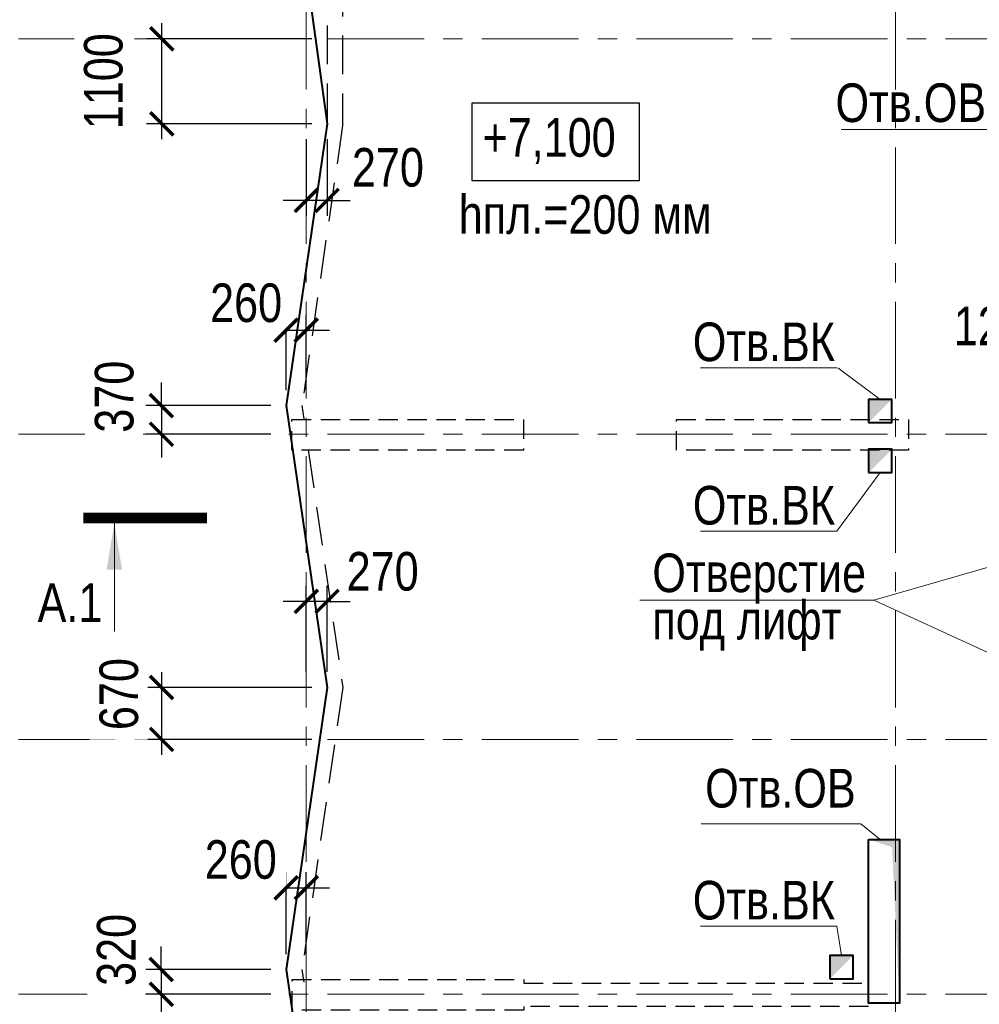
# Model space of a CAD drawing. Header units: inches. Extents: x -21855 to 99316, y -31809 to 52191.
# Tile 7 of 18: x -3710 to 8713, y 13750 to 26497. Entities that reach past the tile are written whole.
import ezdxf
from ezdxf.enums import TextEntityAlignment as Align
from ezdxf.xclip import XClip

# ---------------------------------------------------------------- set-up
doc = ezdxf.new("R2010")
doc.units = ezdxf.units.IN
doc.header["$LTSCALE"] = 1000
doc.header["$MEASUREMENT"] = 0
doc.header["$XCLIPFRAME"] = 0
doc.linetypes.add('HIDDEN', pattern=[0.375, 0.25, -0.125])
doc.linetypes.add('Оси_(М1_200)_Секция_1_КР$0$CENTER', pattern=[2, 1.25, -0.25, 0.25, -0.25])
doc.layers.add('xref', color=7, linetype='Continuous')
for name, color, linetype, lineweight in [('Несущие_констр 1  этажа  (М1_200)_КР_изм$0$СК-040-С(тены)', 12, 'HIDDEN', 30), ('Несущие_констр 1  этажа  (М1_200)_КР_изм$0$СК-043-С-ПИЛОНЫ', 5, 'HIDDEN', 30), ('Оси_(М1_200)_Секция_1_КР$0$СК-100-О(си)', 7, 'Оси_(М1_200)_Секция_1_КР$0$CENTER', 15), ('СК-050-П(литы перекрытия)', 12, 'Continuous', 40), ('СК-051-1-П-ОТВЕРСТИЯ ОВ ДУ', 5, 'Continuous', 40), ('СК-051-2-П-ОТВЕРСТИЯ ВК', 1, 'Continuous', 40), ('СК-051-4-П-ОТВЕРСТИЯ ЭО', 2, 'Continuous', 40), ('СК-052-П-БАЛКИ', 1, 'HIDDEN', 30), ('СК-300-Р(азмеры)_ПЛИТЫ', 7, 'Continuous', 20), ('СК-400-Т(екст)', 7, 'Continuous', 20), ('СК-440-Т-СТЕНЫ', 7, 'Continuous', 20), ('СК-500-С(ечения)', 5, 'Continuous', 40)]:
    doc.layers.add(name, color=color, linetype=linetype, lineweight=lineweight)
doc.styles.add('ARIAL_annotative', font='arial.ttf', dxfattribs={"width": 0.8, "height": 2.5})
doc.styles.add('RUSS', font='arial.ttf', dxfattribs={"width": 0.8})
doc.dimstyles.new('100-200', dxfattribs={"dimscale": 0, "dimtxt": 500, "dimasz": 300, "dimexe": 200, "dimexo": 200, "dimgap": 200, "dimtad": 1, "dimdec": 0, "dimzin": 0, "dimdsep": 46, "dimtxsty": 'RUSS', "dimblk": 'ARCHTICK', "dimcen": 0.096, "dimdle": 200, "dimclrd": 7, "dimclre": 7, "dimclrt": 256, "dimadec": 0, "dimazin": 0, "dimtfac": 1, "dimtdec": 0, "dimtmove": 2, "dimatfit": 3, "dimldrblk": 'OBLIQUE', "dimfxl": 1, "dimtfill": 1, "dimtolj": 1, "dimtzin": 0, "dimarcsym": 0})

# ---------------------------------------------------------------- blocks, each defined once
blk = doc.blocks.new('A$Ce3788d07')
at = {"layer": 'СК-400-Т(екст)', "lineweight": 25}
blk.add_lwpolyline([(170, 882), (2342, 882), (2342, 1884), (170, 1884)], close=True, dxfattribs=at)
at = {"layer": 'СК-440-Т-СТЕНЫ', "char_height": 500, "attachment_point": 1, "style": 'RUSS'}
for s, insert, width in [('+7,100', (308, 1689), 1885.44), ('hпл.=200 мм', (0, 691), 3213.77)]:
    blk.add_mtext(s, dxfattribs=dict(at, insert=insert, width=width))
blk = doc.blocks.new('Оси_(М1_200)_Секция_1_КР')
at = {"layer": 'Оси_(М1_200)_Секция_1_КР$0$СК-100-О(си)', "linetype": 'Оси_(М1_200)_Секция_1_КР$0$CENTER'}
for p, q in [((0, 46844.3), (0, -22870.3)), ((7630.3, 46844.3), (7630.3, -22870.3)), ((-5725.7, 26250), (23184.8, 26250)), ((-5725.7, 21130), (23184.8, 21130)), ((-5725.7, 17180.2), (23184.8, 17180.2)), ((-5725.7, 13880.3), (23184.8, 13880.3))]:
    blk.add_line(p, q, dxfattribs=at)
blk = doc.blocks.new('Несущие_констр 1  этажа  (М1_200)_КР_изм$0$A$C18abd0ee-2эт')
at = {"layer": 'Несущие_констр 1  этажа  (М1_200)_КР_изм$0$СК-040-С(тены)'}
blk.add_lwpolyline([(-17301, 13810), (-12840, 13810), (-12840, 13510), (-17301, 13510)], dxfattribs=at)
at = {"layer": 'Несущие_констр 1  этажа  (М1_200)_КР_изм$0$СК-043-С-ПИЛОНЫ'}
for points in [[(-17307, 21110), (-17307, 20710), (-20307, 20710), (-20307, 21110)], [(-12324, 21110), (-12324, 20710), (-15324, 20710), (-15324, 21110)]]:
    blk.add_lwpolyline(points, close=True, dxfattribs=at)
blk.add_lwpolyline([(-17301, 13510), (-17301, 13460), (-20301, 13460), (-20301, 13860), (-17301, 13860), (-17301, 13810)], dxfattribs=at)
blk = doc.blocks.new('Несущие_констр 1  этажа  (М1_200)_КР_изм$0$A$C2d0dcff5-2эт.')
blk.add_blockref('Несущие_констр 1  этажа  (М1_200)_КР_изм$0$A$C18abd0ee-2эт', (20120, 220))
blk = doc.blocks.new('Несущие_констр 1  этажа  (М1_200)_КР_изм', base_point=(-7173396, 6306783))
at = {"layer": 'Несущие_констр 1  этажа  (М1_200)_КР_изм$0$СК-040-С(тены)'}
blk.add_blockref('Несущие_констр 1  этажа  (М1_200)_КР_изм$0$A$C2d0dcff5-2эт.', (-7152666, 6319322), dxfattribs=at)
blk = doc.blocks.new('_ArchTick')
at = {"color": 0, "linetype": 'ByBlock', "const_width": 0.15}
blk.add_lwpolyline([(-0.5, -0.5), (0.5, 0.5)], dxfattribs=at)
blk = doc.blocks.new('*D221')
at = {"layer": 'Defpoints', "color": 0, "transparency": 16777216}
for p in [(-258, 14200), (-1877, 13880), (-258, 13880)]:
    blk.add_point(p, dxfattribs=at)
at = {"layer": 'СК-300-Р(азмеры)_ПЛИТЫ', "color": 7, "lineweight": -2, "transparency": 16777216}
for p, q in [((-1877, 14200), (-1877, 14500)), ((-458, 14200), (-2077, 14200)), ((-1877, 14200), (-1877, 13880)), ((-458, 13880), (-2077, 13880)), ((-1877, 13880), (-1877, 13580))]:
    blk.add_line(p, q, dxfattribs=at)
at = {"layer": 'СК-300-Р(азмеры)_ПЛИТЫ', "transparency": 16777216, "insert": (-2457, 14454), "char_height": 500, "attachment_point": 5, "rotation": 90, "style": 'RUSS', "bg_fill": 3, "box_fill_scale": 1.25, "bg_fill_color": 256, "bg_fill_true_color": 13158600, "bg_fill_transparency": 0}
blk.add_mtext('\\A1;320', dxfattribs=at)
at = {"layer": 'СК-300-Р(азмеры)_ПЛИТЫ', "color": 7, "lineweight": -2, "transparency": 16777216, "xscale": 300, "yscale": 300, "zscale": 300}
for p, rotation in [((-1877, 14200), 270), ((-1877, 13880), 90)]:
    blk.add_blockref('_ArchTick', p, dxfattribs=dict(at, rotation=rotation))
blk = doc.blocks.new('_Oblique')
at = {"color": 0, "linetype": 'ByBlock', "lineweight": -2}
blk.add_line((-0.5, -0.5), (0.5, 0.5), dxfattribs=at)
blk = doc.blocks.new('*D222')
at = {"layer": 'Defpoints', "color": 0, "transparency": 16777216}
for p in [(0, 15259), (-260, 14199), (0, 14199)]:
    blk.add_point(p, dxfattribs=at)
at = {"layer": 'СК-300-Р(азмеры)_ПЛИТЫ', "color": 7, "lineweight": -2, "transparency": 16777216}
for p, q in [((-260, 14399), (-260, 15459)), ((0, 14399), (0, 15459)), ((-260, 15259), (-560, 15259)), ((0, 15259), (300, 15259))]:
    blk.add_line(p, q, dxfattribs=at)
at = {"layer": 'СК-300-Р(азмеры)_ПЛИТЫ', "color": 7, "lineweight": -2, "transparency": 16777216, "xscale": 300, "yscale": 300, "zscale": 300, "rotation": 180}
blk.add_blockref('_ArchTick', (0, 15259), dxfattribs=at)
at = {"layer": 'СК-300-Р(азмеры)_ПЛИТЫ', "transparency": 16777216, "insert": (-848, 15621), "char_height": 500, "attachment_point": 5, "style": 'RUSS', "bg_fill": 3, "box_fill_scale": 1.25, "bg_fill_color": 256, "bg_fill_true_color": 13158600, "bg_fill_transparency": 0}
blk.add_mtext('\\A1;260', dxfattribs=at)
at = {"layer": 'СК-300-Р(азмеры)_ПЛИТЫ', "color": 7, "lineweight": -2, "transparency": 16777216}
blk.add_line((-260, 15259), (0, 15259), dxfattribs=at)
at = {"layer": 'СК-300-Р(азмеры)_ПЛИТЫ', "color": 7, "lineweight": -2, "transparency": 16777216, "xscale": 300, "yscale": 300, "zscale": 300}
blk.add_blockref('_ArchTick', (-260, 15259), dxfattribs=at)
blk = doc.blocks.new('*D223')
at = {"layer": 'Defpoints', "color": 0, "transparency": 16777216}
for p in [(272, 17850), (-1874, 17180), (272, 17180)]:
    blk.add_point(p, dxfattribs=at)
at = {"layer": 'СК-300-Р(азмеры)_ПЛИТЫ', "color": 7, "lineweight": -2, "transparency": 16777216}
for p, q in [((-1874, 18050), (-1874, 16980)), ((72, 17850), (-2074, 17850)), ((72, 17180), (-2074, 17180))]:
    blk.add_line(p, q, dxfattribs=at)
at = {"layer": 'СК-300-Р(азмеры)_ПЛИТЫ', "transparency": 16777216, "insert": (-2424, 17766), "char_height": 500, "attachment_point": 5, "rotation": 90, "style": 'RUSS', "bg_fill": 3, "box_fill_scale": 1.25, "bg_fill_color": 256, "bg_fill_true_color": 13158600, "bg_fill_transparency": 0}
blk.add_mtext('\\A1;670', dxfattribs=at)
at = {"layer": 'СК-300-Р(азмеры)_ПЛИТЫ', "color": 7, "lineweight": -2, "transparency": 16777216, "xscale": 300, "yscale": 300, "zscale": 300}
for p, rotation in [((-1874, 17850), 90), ((-1874, 17180), 270)]:
    blk.add_blockref('_ArchTick', p, dxfattribs=dict(at, rotation=rotation))
blk = doc.blocks.new('*D224')
at = {"layer": 'Defpoints', "color": 0, "transparency": 16777216}
for p in [(0, 18966), (0, 17850), (270, 17852)]:
    blk.add_point(p, dxfattribs=at)
at = {"layer": 'СК-300-Р(азмеры)_ПЛИТЫ', "color": 7, "lineweight": -2, "transparency": 16777216}
for p, q in [((0, 18050), (0, 19166)), ((270, 18052), (270, 19166)), ((0, 18966), (-300, 18966)), ((270, 18966), (0, 18966)), ((270, 18966), (570, 18966))]:
    blk.add_line(p, q, dxfattribs=at)
at = {"layer": 'СК-300-Р(азмеры)_ПЛИТЫ', "color": 7, "lineweight": -2, "transparency": 16777216, "xscale": 300, "yscale": 300, "zscale": 300}
blk.add_blockref('_ArchTick', (0, 18966), dxfattribs=at)
at = {"layer": 'СК-300-Р(азмеры)_ПЛИТЫ', "transparency": 16777216, "insert": (989, 19352), "char_height": 500, "attachment_point": 5, "style": 'RUSS', "bg_fill": 3, "box_fill_scale": 1.25, "bg_fill_color": 256, "bg_fill_true_color": 13158600, "bg_fill_transparency": 0}
blk.add_mtext('\\A1;270', dxfattribs=at)
at = {"layer": 'СК-300-Р(азмеры)_ПЛИТЫ', "color": 7, "lineweight": -2, "transparency": 16777216, "xscale": 300, "yscale": 300, "zscale": 300, "rotation": 180}
blk.add_blockref('_ArchTick', (270, 18966), dxfattribs=at)
blk = doc.blocks.new('*D225')
at = {"layer": 'Defpoints', "color": 0, "transparency": 16777216}
for p in [(-258, 21500), (-1875, 21130), (-258, 21130)]:
    blk.add_point(p, dxfattribs=at)
at = {"layer": 'СК-300-Р(азмеры)_ПЛИТЫ', "color": 7, "lineweight": -2, "transparency": 16777216}
for p, q in [((-1875, 21500), (-1875, 21800)), ((-458, 21500), (-2075, 21500)), ((-1875, 21500), (-1875, 21130)), ((-458, 21130), (-2075, 21130)), ((-1875, 21130), (-1875, 20830))]:
    blk.add_line(p, q, dxfattribs=at)
at = {"layer": 'СК-300-Р(азмеры)_ПЛИТЫ', "transparency": 16777216, "insert": (-2484, 21616), "char_height": 500, "attachment_point": 5, "rotation": 90, "style": 'RUSS', "bg_fill": 3, "box_fill_scale": 1.25, "bg_fill_color": 256, "bg_fill_true_color": 13158600, "bg_fill_transparency": 0}
blk.add_mtext('\\A1;370', dxfattribs=at)
at = {"layer": 'СК-300-Р(азмеры)_ПЛИТЫ', "color": 7, "lineweight": -2, "transparency": 16777216, "xscale": 300, "yscale": 300, "zscale": 300}
for p, rotation in [((-1875, 21500), 270), ((-1875, 21130), 90)]:
    blk.add_blockref('_ArchTick', p, dxfattribs=dict(at, rotation=rotation))
blk = doc.blocks.new('*D226')
at = {"layer": 'Defpoints', "color": 0, "transparency": 16777216}
for p in [(0, 22478), (-260, 21500), (0, 21500)]:
    blk.add_point(p, dxfattribs=at)
at = {"layer": 'СК-300-Р(азмеры)_ПЛИТЫ', "color": 7, "lineweight": -2, "transparency": 16777216}
for p, q in [((-260, 21700), (-260, 22678)), ((0, 21700), (0, 22678)), ((-260, 22478), (-560, 22478)), ((0, 22478), (300, 22478))]:
    blk.add_line(p, q, dxfattribs=at)
at = {"layer": 'СК-300-Р(азмеры)_ПЛИТЫ', "transparency": 16777216, "insert": (-779, 22829), "char_height": 500, "attachment_point": 5, "style": 'RUSS', "bg_fill": 3, "box_fill_scale": 1.25, "bg_fill_color": 256, "bg_fill_true_color": 13158600, "bg_fill_transparency": 0}
blk.add_mtext('\\A1;260', dxfattribs=at)
at = {"layer": 'СК-300-Р(азмеры)_ПЛИТЫ', "color": 7, "lineweight": -2, "transparency": 16777216}
blk.add_line((-260, 22478), (0, 22478), dxfattribs=at)
at = {"layer": 'СК-300-Р(азмеры)_ПЛИТЫ', "color": 7, "lineweight": -2, "transparency": 16777216, "xscale": 300, "yscale": 300, "zscale": 300}
blk.add_blockref('_ArchTick', (-260, 22478), dxfattribs=at)
at = {"layer": 'СК-300-Р(азмеры)_ПЛИТЫ', "color": 7, "lineweight": -2, "transparency": 16777216, "xscale": 300, "yscale": 300, "zscale": 300, "rotation": 180}
blk.add_blockref('_ArchTick', (0, 22478), dxfattribs=at)
blk = doc.blocks.new('*D227')
at = {"layer": 'Defpoints', "color": 0, "transparency": 16777216}
for p in [(-1870, 26250), (271, 26250), (271, 25150)]:
    blk.add_point(p, dxfattribs=at)
at = {"layer": 'СК-300-Р(азмеры)_ПЛИТЫ', "color": 7, "lineweight": -2, "transparency": 16777216}
for p, q in [((-1870, 24950), (-1870, 26450)), ((71, 26250), (-2070, 26250)), ((71, 25150), (-2070, 25150))]:
    blk.add_line(p, q, dxfattribs=at)
at = {"layer": 'СК-300-Р(азмеры)_ПЛИТЫ', "color": 7, "lineweight": -2, "transparency": 16777216, "xscale": 300, "yscale": 300, "zscale": 300}
for p, rotation in [((-1870, 26250), 90), ((-1870, 25150), 270)]:
    blk.add_blockref('_ArchTick', p, dxfattribs=dict(at, rotation=rotation))
at = {"layer": 'СК-300-Р(азмеры)_ПЛИТЫ', "transparency": 16777216, "insert": (-2625, 25700), "char_height": 500, "attachment_point": 5, "rotation": 90, "style": 'RUSS', "bg_fill": 3, "box_fill_scale": 1.25, "bg_fill_color": 256, "bg_fill_true_color": 13158600, "bg_fill_transparency": 0}
blk.add_mtext('\\A1;1100', dxfattribs=at)
blk = doc.blocks.new('*D228')
at = {"layer": 'Defpoints', "color": 0, "transparency": 16777216}
for p in [(0, 25150), (270, 25150), (0, 24158)]:
    blk.add_point(p, dxfattribs=at)
at = {"layer": 'СК-300-Р(азмеры)_ПЛИТЫ', "color": 7, "lineweight": -2, "transparency": 16777216}
for p, q in [((0, 24950), (0, 23958)), ((270, 24950), (270, 23958)), ((0, 24158), (-300, 24158)), ((270, 24158), (0, 24158)), ((270, 24158), (570, 24158))]:
    blk.add_line(p, q, dxfattribs=at)
at = {"layer": 'СК-300-Р(азмеры)_ПЛИТЫ', "color": 7, "lineweight": -2, "transparency": 16777216, "xscale": 300, "yscale": 300, "zscale": 300}
blk.add_blockref('_ArchTick', (0, 24158), dxfattribs=at)
at = {"layer": 'СК-300-Р(азмеры)_ПЛИТЫ', "transparency": 16777216, "insert": (1057, 24582), "char_height": 500, "attachment_point": 5, "style": 'RUSS', "bg_fill": 3, "box_fill_scale": 1.25, "bg_fill_color": 256, "bg_fill_true_color": 13158600, "bg_fill_transparency": 0}
blk.add_mtext('\\A1;270', dxfattribs=at)
at = {"layer": 'СК-300-Р(азмеры)_ПЛИТЫ', "color": 7, "lineweight": -2, "transparency": 16777216, "xscale": 300, "yscale": 300, "zscale": 300, "rotation": 180}
blk.add_blockref('_ArchTick', (270, 24158), dxfattribs=at)
blk = doc.blocks.new('*D120')
at = {"layer": 'Defpoints', "color": 0, "transparency": 16777216}
for p in [(-7141146, 6341440), (-7143035, 6340835), (-7141146, 6340585)]:
    blk.add_point(p, dxfattribs=at)
at = {"layer": 'СК-300-Р(азмеры)_ПЛИТЫ', "color": 7, "lineweight": -2, "transparency": 16777216}
for p, q in [((-7143035, 6341035), (-7143035, 6341640)), ((-7141146, 6340785), (-7141146, 6341640)), ((-7143235, 6341440), (-7140946, 6341440))]:
    blk.add_line(p, q, dxfattribs=at)
at = {"layer": 'СК-300-Р(азмеры)_ПЛИТЫ', "color": 7, "lineweight": -2, "transparency": 16777216, "xscale": 300, "yscale": 300, "zscale": 300, "rotation": 180}
blk.add_blockref('_ArchTick', (-7143035, 6341440), dxfattribs=at)
at = {"layer": 'СК-300-Р(азмеры)_ПЛИТЫ', "color": 7, "lineweight": -2, "transparency": 16777216, "xscale": 300, "yscale": 300, "zscale": 300}
blk.add_blockref('_ArchTick', (-7141146, 6341440), dxfattribs=at)
at = {"layer": 'СК-300-Р(азмеры)_ПЛИТЫ', "transparency": 16777216, "insert": (-7142091, 6341895), "char_height": 500, "attachment_point": 5, "style": 'RUSS'}
blk.add_mtext('\\A1;1890', dxfattribs=at)
blk = doc.blocks.new('*D121')
at = {"layer": 'Defpoints', "color": 0, "transparency": 16777216}
for p in [(-7143160, 6341440), (-7143160, 6341440), (-7143035, 6340835)]:
    blk.add_point(p, dxfattribs=at)
at = {"layer": 'СК-300-Р(азмеры)_ПЛИТЫ', "color": 7, "lineweight": -2, "transparency": 16777216}
for p, q in [((-7143035, 6341035), (-7143035, 6341640)), ((-7143160, 6341440), (-7143460, 6341440)), ((-7143035, 6341440), (-7143160, 6341440)), ((-7143035, 6341440), (-7142735, 6341440))]:
    blk.add_line(p, q, dxfattribs=at)
at = {"layer": 'СК-300-Р(азмеры)_ПЛИТЫ', "color": 7, "lineweight": -2, "transparency": 16777216, "xscale": 300, "yscale": 300, "zscale": 300}
blk.add_blockref('_ArchTick', (-7143160, 6341440), dxfattribs=at)
at = {"layer": 'СК-300-Р(азмеры)_ПЛИТЫ', "color": 7, "lineweight": -2, "transparency": 16777216, "xscale": 300, "yscale": 300, "zscale": 300, "rotation": 180}
blk.add_blockref('_ArchTick', (-7143035, 6341440), dxfattribs=at)
at = {"layer": 'СК-300-Р(азмеры)_ПЛИТЫ', "transparency": 16777216, "insert": (-7143817, 6341866), "char_height": 500, "attachment_point": 5, "style": 'RUSS'}
blk.add_mtext('\\A1;125', dxfattribs=at)
blk = doc.blocks.new('*D122')
at = {"layer": 'Defpoints', "color": 0, "transparency": 16777216}
for p in [(-7141145, 6338485), (-7140895, 6336635), (-7139872, 6336635)]:
    blk.add_point(p, dxfattribs=at)
at = {"layer": 'СК-300-Р(азмеры)_ПЛИТЫ', "color": 7, "lineweight": -2, "transparency": 16777216}
for p, q in [((-7139872, 6338685), (-7139872, 6336435)), ((-7140945, 6338485), (-7139672, 6338485)), ((-7140695, 6336635), (-7139672, 6336635))]:
    blk.add_line(p, q, dxfattribs=at)
at = {"layer": 'СК-300-Р(азмеры)_ПЛИТЫ', "color": 7, "lineweight": -2, "transparency": 16777216, "xscale": 300, "yscale": 300, "zscale": 300}
for p, rotation in [((-7139872, 6338485), 90), ((-7139872, 6336635), 270)]:
    blk.add_blockref('_ArchTick', p, dxfattribs=dict(at, rotation=rotation))
at = {"layer": 'СК-300-Р(азмеры)_ПЛИТЫ', "transparency": 16777216, "insert": (-7140328, 6337560), "char_height": 500, "attachment_point": 5, "rotation": 90, "style": 'RUSS'}
blk.add_mtext('\\A1;1850', dxfattribs=at)
blk = doc.blocks.new('*D123')
at = {"layer": 'Defpoints', "color": 0, "transparency": 16777216}
for p in [(-7141145, 6338735), (-7139872, 6338735), (-7141146, 6338485)]:
    blk.add_point(p, dxfattribs=at)
at = {"layer": 'СК-300-Р(азмеры)_ПЛИТЫ', "color": 7, "lineweight": -2, "transparency": 16777216}
for p, q in [((-7139872, 6338735), (-7139872, 6339035)), ((-7140945, 6338735), (-7139672, 6338735)), ((-7139872, 6338485), (-7139872, 6338735)), ((-7140946, 6338485), (-7139672, 6338485)), ((-7139872, 6338485), (-7139872, 6338185))]:
    blk.add_line(p, q, dxfattribs=at)
at = {"layer": 'СК-300-Р(азмеры)_ПЛИТЫ', "color": 7, "lineweight": -2, "transparency": 16777216, "xscale": 300, "yscale": 300, "zscale": 300}
for p, rotation in [((-7139872, 6338735), 270), ((-7139872, 6338485), 90)]:
    blk.add_blockref('_ArchTick', p, dxfattribs=dict(at, rotation=rotation))
at = {"layer": 'СК-300-Р(азмеры)_ПЛИТЫ', "transparency": 16777216, "insert": (-7139224, 6338594), "char_height": 500, "attachment_point": 5, "rotation": 90, "style": 'RUSS'}
blk.add_mtext('\\A1;250', dxfattribs=at)
blk = doc.blocks.new('*D124')
at = {"layer": 'Defpoints', "color": 0, "transparency": 16777216}
for p in [(-7141145, 6340585), (-7141145, 6338735), (-7139872, 6338735)]:
    blk.add_point(p, dxfattribs=at)
at = {"layer": 'СК-300-Р(азмеры)_ПЛИТЫ', "color": 7, "lineweight": -2, "transparency": 16777216}
for p, q in [((-7139872, 6340785), (-7139872, 6338535)), ((-7140945, 6340585), (-7139672, 6340585)), ((-7140945, 6338735), (-7139672, 6338735))]:
    blk.add_line(p, q, dxfattribs=at)
at = {"layer": 'СК-300-Р(азмеры)_ПЛИТЫ', "color": 7, "lineweight": -2, "transparency": 16777216, "xscale": 300, "yscale": 300, "zscale": 300}
for p, rotation in [((-7139872, 6340585), 90), ((-7139872, 6338735), 270)]:
    blk.add_blockref('_ArchTick', p, dxfattribs=dict(at, rotation=rotation))
at = {"layer": 'СК-300-Р(азмеры)_ПЛИТЫ', "transparency": 16777216, "insert": (-7140328, 6339660), "char_height": 500, "attachment_point": 5, "rotation": 90, "style": 'RUSS'}
blk.add_mtext('\\A1;1850', dxfattribs=at)
blk = doc.blocks.new('*D125')
at = {"layer": 'Defpoints', "color": 0, "transparency": 16777216}
for p in [(-7140895, 6336635), (-7139872, 6336510), (-7139872, 6336510)]:
    blk.add_point(p, dxfattribs=at)
at = {"layer": 'СК-300-Р(азмеры)_ПЛИТЫ', "color": 7, "lineweight": -2, "transparency": 16777216}
for p, q in [((-7139872, 6336635), (-7139872, 6336935)), ((-7140695, 6336635), (-7139672, 6336635)), ((-7139872, 6336635), (-7139872, 6336510)), ((-7139872, 6336510), (-7139872, 6336210))]:
    blk.add_line(p, q, dxfattribs=at)
at = {"layer": 'СК-300-Р(азмеры)_ПЛИТЫ', "color": 7, "lineweight": -2, "transparency": 16777216, "xscale": 300, "yscale": 300, "zscale": 300}
for p, rotation in [((-7139872, 6336635), 270), ((-7139872, 6336510), 90)]:
    blk.add_blockref('_ArchTick', p, dxfattribs=dict(at, rotation=rotation))
at = {"layer": 'СК-300-Р(азмеры)_ПЛИТЫ', "transparency": 16777216, "insert": (-7140357, 6335899), "char_height": 500, "attachment_point": 5, "rotation": 90, "style": 'RUSS'}
blk.add_mtext('\\A1;125', dxfattribs=at)
blk = doc.blocks.new('Сечение')
at = {"layer": 'СК-500-С(ечения)', "linetype": 'Continuous', "lineweight": 15, "ltscale": 100}
blk.add_line((-200, -35), (-200, -735), dxfattribs=at)
at = {"layer": 'СК-500-С(ечения)', "linetype": 'Continuous', "ltscale": 100, "const_width": 70}
blk.add_lwpolyline([(-400, 0), (400, 0)], dxfattribs=at)
at = {"layer": 'СК-500-С(ечения)', "linetype": 'Continuous', "ltscale": 100}
blk.add_solid([(-200, -35), (-250.3, -335.5), (-149.7, -335.5)], dxfattribs=at)
blk = doc.blocks.new('*U136')
at = {"layer": 'СК-400-Т(екст)', "ltscale": 100, "xscale": 0.009999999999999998, "yscale": 0.009999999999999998, "zscale": 0.009999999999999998, "rotation": 6.149580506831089e-05}
blk.add_blockref('Сечение', (4, 0), dxfattribs=at)
at = {"layer": 'СК-500-С(ечения)', "color": 0, "ltscale": 100, "style": 'ARIAL_annotative', "width": 0.8}
blk.add_attdef('НОМЕР_СЕЧЕНИЯ_1_1(НОМЕР_ЛИСТА)', text='', height=2.5, rotation=0.00006, dxfattribs=at).set_placement((1.226, -6.74), align=Align.RIGHT)
blk.add_attdef('НОМЕР_СЕЧЕНИЯ_2_1(НОМЕР_ЛИСТА)', text='', height=2.5, rotation=0.00006, dxfattribs=at).set_placement((143.141, -7.48), align=Align.BOTTOM_LEFT)
blk = doc.blocks.new('A$C92320c88')
at = {"layer": 'СК-300-Р(азмеры)_ПЛИТЫ'}
dim = blk.add_linear_dim(base=(-1869.8, 26250), p1=(271.5, 25149.9), p2=(271.5, 26250), angle=90, dimstyle='100-200', override={"dimscale": 1}, dxfattribs=at)
dim.commit()
dim.dimension.update_dxf_attribs({"geometry": '*D227', "text_midpoint": (-2625.1, 25700)})
for base, p1, p2, picture, middle in [((-1875.1, 21130), (-258.4, 21500), (-258.4, 21130), '*D225', (-2484, 21616.1)), ((-1874.4, 17180.2), (271.6, 17850), (271.6, 17180.2), '*D223', (-2424.4, 17766)), ((-1876.8, 13880.3), (-258.4, 14200.3), (-258.4, 13880.3), '*D221', (-2457.5, 14453.6))]:
    dim = blk.add_linear_dim(base=base, p1=p1, p2=p2, angle=90, dimstyle='100-200', override={"dimscale": 1}, dxfattribs=at)
    dim.commit()
    dim.dimension.update_dxf_attribs({"geometry": picture, "text_midpoint": middle, "dimtype": 128})
for base, p1, p2, picture, middle in [((0, 24158.4933), (270.4896, 25149.9298), (0, 25149.9298), '*D228', (1056.5117, 24581.5878)), ((0, 22477.8), (-260.4, 21500), (0, 21500), '*D226', (-778.6, 22829.2)), ((0, 18965.7), (269.6, 17852), (0, 17850), '*D224', (988.9, 19351.6)), ((0, 15258.6), (-260.4, 14199.3), (0, 14199.3), '*D222', (-848.2, 15621.4))]:
    dim = blk.add_linear_dim(base=base, p1=p1, p2=p2, dimstyle='100-200', override={"dimscale": 1}, dxfattribs=at)
    dim.commit()
    dim.dimension.update_dxf_attribs({"geometry": picture, "text_midpoint": middle, "dimtype": 128})
blk = doc.blocks.new('A$C717fd8cb')
at = {"layer": 'СК-300-Р(азмеры)_ПЛИТЫ'}
dim = blk.add_linear_dim(base=(-2265, 604.4), p1=(-2140, 0), p2=(-2265, 604.4), dimstyle='100-200', override={"dimscale": 1}, dxfattribs=at)
dim.commit()
dim.dimension.update_dxf_attribs({"geometry": '*D121', "text_midpoint": (-2921.6, 1031), "dimtype": 128, "insert": (7140895.4, -6340835.2)})
dim = blk.add_linear_dim(base=(-250.3, 604.4), p1=(-2140, 0), p2=(-250.3, -250), dimstyle='100-200', override={"dimscale": 1}, dxfattribs=at)
dim.commit()
dim.dimension.update_dxf_attribs({"geometry": '*D120', "text_midpoint": (-1195.2, 1059.7), "insert": (7140895.4, -6340835.2)})
for base, p1, p2, picture, middle in [((1023.1, -2100), (-250, -250), (-250, -2100), '*D124', (567.8, -1175)), ((1023.1, -4199.8), (-250, -2350.1), (0, -4199.8), '*D122', (567.8, -3274.9))]:
    dim = blk.add_linear_dim(base=base, p1=p1, p2=p2, angle=90, dimstyle='100-200', override={"dimscale": 1}, dxfattribs=at)
    dim.commit()
    dim.dimension.update_dxf_attribs({"geometry": picture, "text_midpoint": middle, "insert": (7140895.4, -6340835.2)})
for base, p1, p2, picture, middle in [((1023.5, -2100), (-250.7, -2350.1), (-250, -2100), '*D123', (1671, -2241.4)), ((1023.1, -4324.8), (0, -4199.8), (1023.1, -4324.8), '*D125', (538.8, -4936.6))]:
    dim = blk.add_linear_dim(base=base, p1=p1, p2=p2, angle=90, dimstyle='100-200', override={"dimscale": 1}, dxfattribs=at)
    dim.commit()
    dim.dimension.update_dxf_attribs({"geometry": picture, "text_midpoint": middle, "dimtype": 128, "insert": (7140895.4, -6340835.2)})

msp = doc.modelspace()

# ---------------------------------------------------------------- linework, layer by layer
at = {"layer": 'СК-050-П(литы перекрытия)'}
msp.add_lwpolyline([(17180, 26125), (17180, 26125), (19778.2, 26125, 0.3746953), (19778.7, 26125.5), (20174.3, 28999.6), (19644.6, 32848.3), (20174.3, 37252), (19643.6, 40702.6), (20464, 44883.4), (15904.1, 44062.5), (12944, 44592.6), (9985.3, 44062.5), (7024, 44592.6), (4064.1, 44062.5), (-551.9, 44884.5), (272, 40302.1), (-258.5, 36649.1), (271.4, 32849.7), (-258.6, 29000.5), (271.5, 25149.9), (-258.4, 21500), (271.6, 17850), (-258.4, 14199.3), (271.6, 10549.3)], format="xyb", dxfattribs=at)
at = {"layer": 'СК-051-1-П-ОТВЕРСТИЯ ОВ ДУ', "lineweight": 13}
for p, q in [((6926.7, 25076.1), (8894.5, 25076.1)), ((5111.8, 16084.6), (7177.3, 16084.6)), ((7180.2, 16084.6), (7430.1, 15884.6))]:
    msp.add_line(p, q, dxfattribs=at)
at = {"layer": 'СК-051-1-П-ОТВЕРСТИЯ ОВ ДУ'}
msp.add_lwpolyline([(7280, 15884.6), (7680, 15884.6), (7680, 13764.5), (7280, 13764.5)], close=True, dxfattribs=at)
msp.add_solid([(7280, 15884.6), (7680, 15884.6), (7584, 15784.5), (7680, 13764.5)], dxfattribs=at)
at = {"layer": 'СК-051-2-П-ОТВЕРСТИЯ ВК', "lineweight": 15}
for p, q in [((5105.7, 21991.6), (6868.1, 21991.6)), ((6883.6, 21991.3), (7430, 21580.1)), ((6868.1, 19875.7), (7430, 20635)), ((5105.7, 19875.7), (6868.1, 19875.7)), ((5105.7, 14763.3), (6868.1, 14763.3)), ((6868.1, 14763.3), (6930.3, 14380))]:
    msp.add_line(p, q, dxfattribs=at)
at = {"layer": 'СК-051-2-П-ОТВЕРСТИЯ ВК'}
for points in [[(7280, 21280.1), (7580, 21280.1), (7580, 21580.1), (7280, 21580.1)], [(7280, 20635), (7580, 20635), (7580, 20935), (7280, 20935)], [(6780.2, 14080), (7080.2, 14080), (7080.2, 14380), (6780.2, 14380)]]:
    msp.add_lwpolyline(points, close=True, dxfattribs=at)
for points in [[(7280, 21280.1), (7580, 21580.1), (7280, 21580.1)], [(7280, 20635), (7580, 20935), (7280, 20935)], [(6780.2, 14080), (7080.2, 14380), (6780.2, 14380)]]:
    msp.add_solid(points, dxfattribs=at)
at = {"layer": 'СК-052-П-БАЛКИ', "ltscale": 2}
msp.add_line((270.2, 32420.3), (270.2, 25141.2), dxfattribs=at)
for points in [[(470.2, 28540.1), (470.2, 25126.8), (-56.3, 21500), (-31.6, 21329.9)], [(26.4, 20930), (473.7, 17850), (-56.3, 14199.3), (-32.5, 14035)]]:
    msp.add_lwpolyline(points, dxfattribs=at)

# ---------------------------------------------------------------- block references
ref = msp.add_blockref('Несущие_констр 1  этажа  (М1_200)_КР_изм', (-20730.8, -12547.2))
XClip(ref).set_block_clipping_path([(-7160456.9450785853, 6293196.1478210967), (-7127094.2991789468, 6369515.250554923)])
at = {"layer": 'xref'}
msp.add_blockref('Оси_(М1_200)_Секция_1_КР', (0, 0), dxfattribs=at)
at = {"layer": 'СК-051-4-П-ОТВЕРСТИЯ ЭО'}
msp.add_blockref('A$Ce3788d07', (1973.6, 23533.5), dxfattribs=at)

# ---------------------------------------------------------------- texts
at = {"layer": 'СК-051-1-П-ОТВЕРСТИЯ ОВ ДУ', "lineweight": 13, "style": 'RUSS', "width": 0.8}
for p in [(6851.5, 25171.9), (5163.5, 16297.3)]:
    msp.add_text('Отв.ОВ', height=500, dxfattribs=at).set_placement(p)
at = {"layer": 'СК-051-2-П-ОТВЕРСТИЯ ВК', "lineweight": 15, "style": 'RUSS', "width": 0.8}
for p in [(5004.1, 22076.3), (5004.1, 19960.5), (5004.1, 14848)]:
    msp.add_text('Отв.ВК', height=500, dxfattribs=at).set_placement(p)

# ---------------------------------------------------------------- next in the draw order: block references
at = {"color": 2}
msp.add_blockref('A$C92320c88', (0, 0), dxfattribs=at)

# ---------------------------------------------------------------- next in the draw order: linework, layer by layer
at = {"layer": 'СК-400-Т(екст)', "color": 7}
msp.add_line((7347.8, 18981.8), (10080.1, 19767.5), dxfattribs=at)
msp.add_lwpolyline([(4319.9, 18981.8), (7347.8, 18981.8), (10168.1, 17688.3)], dxfattribs=at)

# ---------------------------------------------------------------- next in the draw order: block references
at = {"layer": 'СК-300-Р(азмеры)_ПЛИТЫ', "color": 2}
msp.add_blockref('A$C717fd8cb', (11769.7, 21497.5), dxfattribs=at)
at = {"layer": 'СК-500-С(ечения)'}
ref = msp.add_blockref('*U136', (-2884.6, 20046.8), dxfattribs=dict(at, xscale=200, yscale=200, zscale=200, rotation=359.9999385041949))
ref.add_attrib('НОМЕР_СЕЧЕНИЯ_1_1(НОМЕР_ЛИСТА)', 'А.1', dxfattribs={"color": 0, "ltscale": 100, "height": 500, "rotation": 360, "style": 'ARIAL_annotative', "width": 0.8}).set_placement((-2639.3, 18698.8), align=Align.RIGHT)

# ---------------------------------------------------------------- next in the draw order: texts
at = {"layer": 'СК-400-Т(екст)', "color": 7, "style": 'RUSS', "width": 0.8}
for s, p in [('Отверстие', (4480.7, 19085.7)), ('под лифт', (4480.7, 18473.7))]:
    msp.add_text(s, height=500, dxfattribs=at).set_placement(p)

doc.saveas('drawing.dxf')
